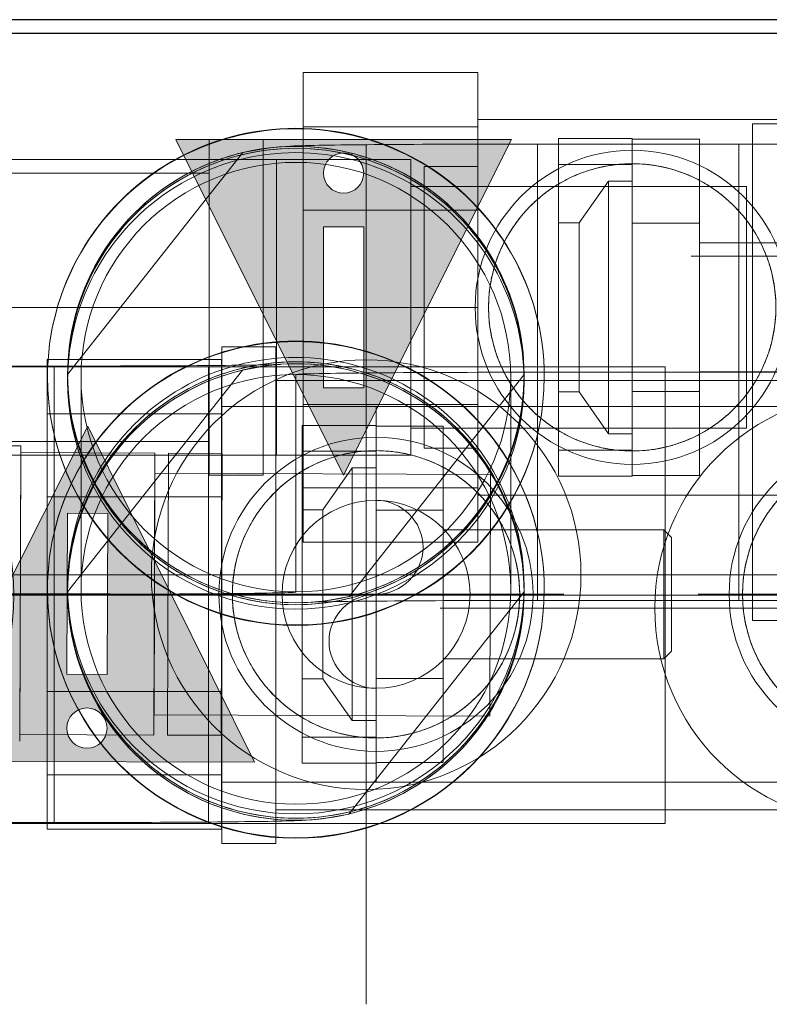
# Model space of a CAD drawing. Header units: millimetres. Extents: x -14995 to -11510, y 364 to 3070.
# Tile 22 of 29: x -13950 to -13894, y 2796 to 2870. Entities that reach past the tile are written whole.
import ezdxf

# ---------------------------------------------------------------- set-up
doc = ezdxf.new("R2010")
doc.units = ezdxf.units.MM
for name, color, linetype, lineweight in [('A-DETL-GENF', 92, 'Continuous', 18), ('A-WALL', 113, 'Continuous', 25), ('P-PIPE', 3, 'Continuous', 18), ('P-PIPE-CNTR', 3, 'Continuous', 18), ('P-SANR-FIXT', 6, 'Continuous', 18)]:
    doc.layers.add(name, color=color, linetype=linetype, lineweight=lineweight)

# ---------------------------------------------------------------- blocks, each defined once
blk = doc.blocks.new('HC_Manifold_MEPcontent_Valsir_Pexal BRASS_3 Way Cold Water_INT-EN - 1_2__ x 3_4__-1092819-Niveau 0')
at = {"layer": 'P-SANR-FIXT', "color": 5}
for p, q in [((-62.5, 7.249), (-62.5, 17.5)), ((-62.5, 17.5), (-49.5, 17.5)), ((-62.5, 17.5), (-62.5, 7.249)), ((-49.5, 17.5), (-62.5, 17.5)), ((-49.5, 17.5), (-49.5, 7.249)), ((-49.5, 7.249), (-49.5, 17.5)), ((50.5, 14), (-49.5, 14)), ((-49.5, -14), (-49.5, 14)), ((-49.5, -14), (-49.5, 14)), ((-49.5, 13.45), (-62.5, 13.45)), ((-62.5, -13.45), (-62.5, 13.45)), ((-62.5, -13.45), (-62.5, 13.45)), ((-49.5, 13.45), (-49.5, -13.45)), ((-49.5, 13.45), (-49.5, -13.45)), ((-62.5, -7.249), (-62.5, 7.249)), ((-62.5, 7.249), (-49.5, 7.249)), ((-62.5, 7.249), (-49.5, 7.249)), ((-62.5, 7.249), (-62.5, -7.249)), ((-49.5, 7.249), (-49.5, -7.249)), ((-49.5, -7.249), (-49.5, 7.249)), ((-62.5, -17.5), (-62.5, -7.249)), ((-62.5, -7.249), (-49.5, -7.249)), ((-62.5, -7.249), (-49.5, -7.249)), ((-62.5, -7.249), (-62.5, -17.5)), ((-49.5, -7.249), (-49.5, -17.5)), ((-49.5, -17.5), (-49.5, -7.249)), ((-62.5, -13.45), (-49.5, -13.45)), ((-49.5, -14), (50.5, -14)), ((-62.5, -17.5), (-49.5, -17.5)), ((-49.5, -17.5), (-62.5, -17.5))]:
    blk.add_line(p, q, dxfattribs=at)
for centre, radius, start, end in [((-38, 0), 11.7, 360, 180), ((-38, 0), 11.7, 360, 180), ((0, 0), 11.7, 360, 180), ((0, 0), 11.7, 360, 180), ((-38, 0), 10.7, 360, 180), ((-38, 0), 10.7, 360, 180), ((-38, 0), 10.7, 360, 180), ((0, 0), 10.7, 360, 180), ((0, 0), 10.7, 360, 180), ((0, 0), 10.7, 360, 180), ((-38, 0), 11.7, 180, 360), ((-38, 0), 11.7, 180, 360), ((-38, 0), 10.7, 180, 360), ((-38, 0), 10.7, 180, 360), ((-38, 0), 10.7, 180, 360), ((0, 0), 11.7, 180, 360), ((0, 0), 11.7, 180, 360), ((0, 0), 10.7, 180, 360), ((0, 0), 10.7, 180, 360), ((0, 0), 10.7, 180, 360)]:
    blk.add_arc(centre, radius, start, end, dxfattribs=at)
for points in [[(-48.7, 0), (-48.7, 0.663), (-48.607, 1.646), (-48.314, 2.9), (-48.015, 3.807), (-47.642, 4.67), (-47.202, 5.486), (-46.783, 6.125), (-46.463, 6.55), (-46.274, 6.786), (-46.128, 6.96), (-45.979, 7.131), (-45.777, 7.352), (-45.413, 7.726), (-44.868, 8.221), (-44.283, 8.67), (-43.85, 8.962), (-43.595, 9.121), (-43.401, 9.238), (-43.203, 9.351), (-42.936, 9.496), (-42.459, 9.735), (-41.751, 10.035), (-41.013, 10.275), (-40.405, 10.43), (-39.941, 10.526), (-39.467, 10.603), (-38.822, 10.677), (-37.998, 10.715), (-37.175, 10.677), (-36.529, 10.602), (-36.056, 10.525), (-35.592, 10.429), (-34.984, 10.275), (-34.247, 10.034), (-33.54, 9.735), (-33.063, 9.495), (-32.796, 9.35), (-32.598, 9.237), (-32.404, 9.121), (-32.149, 8.961), (-31.716, 8.67), (-31.131, 8.22), (-30.585, 7.724), (-30.222, 7.35), (-30.019, 7.129), (-29.87, 6.958), (-29.725, 6.784), (-29.535, 6.548), (-29.216, 6.123), (-28.797, 5.484), (-28.357, 4.669), (-27.985, 3.806), (-27.686, 2.9), (-27.393, 1.646), (-27.3, 0.663), (-27.3, 0)], [(-10.7, 0), (-10.7, 0.663), (-10.607, 1.646), (-10.314, 2.9), (-10.015, 3.807), (-9.642, 4.67), (-9.202, 5.486), (-8.783, 6.125), (-8.463, 6.55), (-8.274, 6.786), (-8.128, 6.96), (-7.979, 7.131), (-7.777, 7.352), (-7.413, 7.726), (-6.868, 8.221), (-6.283, 8.67), (-5.85, 8.962), (-5.595, 9.121), (-5.401, 9.238), (-5.203, 9.351), (-4.936, 9.496), (-4.459, 9.735), (-3.751, 10.035), (-3.013, 10.275), (-2.405, 10.43), (-1.941, 10.526), (-1.467, 10.603), (-0.822, 10.677), (0.002, 10.715), (0.825, 10.677), (1.471, 10.602), (1.944, 10.525), (2.408, 10.429), (3.016, 10.275), (3.753, 10.034), (4.46, 9.735), (4.937, 9.495), (5.204, 9.35), (5.402, 9.237), (5.596, 9.121), (5.851, 8.961), (6.284, 8.67), (6.869, 8.22), (7.415, 7.724), (7.778, 7.35), (7.981, 7.129), (8.13, 6.958), (8.275, 6.784), (8.465, 6.548), (8.784, 6.123), (9.203, 5.484), (9.643, 4.669), (10.015, 3.806), (10.314, 2.9), (10.607, 1.646), (10.7, 0.663), (10.7, 0)], [(-27.3, 0), (-27.3, -0.663), (-27.393, -1.646), (-27.686, -2.9), (-27.985, -3.806), (-28.357, -4.669), (-28.797, -5.484), (-29.216, -6.123), (-29.535, -6.548), (-29.725, -6.784), (-29.87, -6.958), (-30.019, -7.129), (-30.222, -7.35), (-30.585, -7.724), (-31.131, -8.22), (-31.716, -8.67), (-32.149, -8.961), (-32.404, -9.121), (-32.598, -9.237), (-32.796, -9.35), (-33.063, -9.495), (-33.54, -9.735), (-34.247, -10.034), (-34.984, -10.275), (-35.592, -10.429), (-36.056, -10.525), (-36.529, -10.602), (-37.175, -10.677), (-37.998, -10.715), (-38.822, -10.677), (-39.467, -10.603), (-39.941, -10.526), (-40.405, -10.43), (-41.013, -10.275), (-41.751, -10.035), (-42.459, -9.735), (-42.936, -9.496), (-43.203, -9.351), (-43.401, -9.238), (-43.595, -9.121), (-43.85, -8.962), (-44.283, -8.67), (-44.868, -8.221), (-45.413, -7.726), (-45.777, -7.352), (-45.979, -7.131), (-46.128, -6.96), (-46.274, -6.786), (-46.463, -6.55), (-46.783, -6.125), (-47.202, -5.486), (-47.642, -4.67), (-48.015, -3.807), (-48.314, -2.9), (-48.607, -1.646), (-48.7, -0.663), (-48.7, 0)], [(10.7, 0), (10.7, -0.663), (10.607, -1.646), (10.314, -2.9), (10.015, -3.806), (9.643, -4.669), (9.203, -5.484), (8.784, -6.123), (8.465, -6.548), (8.275, -6.784), (8.13, -6.958), (7.981, -7.129), (7.778, -7.35), (7.415, -7.724), (6.869, -8.22), (6.284, -8.67), (5.851, -8.961), (5.596, -9.121), (5.402, -9.237), (5.204, -9.35), (4.937, -9.495), (4.46, -9.735), (3.753, -10.034), (3.016, -10.275), (2.408, -10.429), (1.944, -10.525), (1.471, -10.602), (0.825, -10.677), (0.002, -10.715), (-0.822, -10.677), (-1.467, -10.603), (-1.941, -10.526), (-2.405, -10.43), (-3.013, -10.275), (-3.751, -10.035), (-4.459, -9.735), (-4.936, -9.496), (-5.203, -9.351), (-5.401, -9.238), (-5.595, -9.121), (-5.85, -8.962), (-6.283, -8.67), (-6.868, -8.221), (-7.413, -7.726), (-7.777, -7.352), (-7.979, -7.131), (-8.128, -6.96), (-8.274, -6.786), (-8.463, -6.55), (-8.783, -6.125), (-9.202, -5.486), (-9.642, -4.67), (-10.015, -3.807), (-10.314, -2.9), (-10.607, -1.646), (-10.7, -0.663), (-10.7, 0)]]:
    blk.add_open_spline(points, degree=3, knots=[0, 0, 0, 0, 0.055556, 0.083333, 0.111111, 0.138889, 0.166667, 0.194444, 0.208333, 0.215278, 0.222222, 0.229167, 0.236111, 0.25, 0.277778, 0.305556, 0.319444, 0.326389, 0.333333, 0.340278, 0.347222, 0.361111, 0.388889, 0.416667, 0.430556, 0.444444, 0.458333, 0.472222, 0.5, 0.527778, 0.541667, 0.555556, 0.569444, 0.583333, 0.611111, 0.638889, 0.652778, 0.659722, 0.666667, 0.673611, 0.680556, 0.694444, 0.722222, 0.75, 0.763889, 0.770833, 0.777778, 0.784722, 0.791667, 0.805556, 0.833333, 0.861111, 0.888889, 0.916667, 0.944444, 1, 1, 1, 1], dxfattribs=at)
blk = doc.blocks.new('SA_Connection Piece_MEPcontent_Valsir_Pexal BRASS_Kit with Nut_Shared - 14 mm x 2 mm-1_2__-1092681-Niveau 0')
at = {"layer": 'P-PIPE'}
for p, q in [((0, 12.573), (-5.5, 12.573)), ((-5.5, 12.573), (-5.5, -12.573)), ((-5.5, 12.573), (-5.5, -12.573)), ((0, 6.267), (0, 12.535)), ((0, 12.535), (5, 12.535)), ((0, 12.535), (0, 6.267)), ((5, 12.535), (5, 6.267)), ((5, 6.267), (5, 12.535)), ((0, 10.65), (-5.5, 10.65)), ((-5.5, -10.65), (-5.5, 10.65)), ((-5.5, -10.65), (-5.5, 10.65)), ((0, 10.65), (0, -10.65)), ((0, 10.65), (0, -10.65)), ((-1.773, 9.41), (-3.959, 6.3)), ((0, 9.41), (-1.773, 9.41)), ((-1.773, -9.41), (-1.773, 9.41)), ((-1.773, -9.41), (-1.773, 9.41)), ((0, -9.41), (0, 9.41)), ((0, -9.41), (0, 9.41)), ((-3.959, 6.3), (-5.5, 6.3)), ((-5.5, 6.3), (-5.5, -6.3)), ((-5.5, 6.3), (-5.5, -6.3)), ((-3.959, -6.3), (-3.959, 6.3)), ((-3.959, -6.3), (-3.959, 6.3)), ((0, 6.267), (5, 6.267)), ((0, 6.267), (0, -6.267)), ((5, 6.267), (0, 6.267)), ((0, -6.267), (0, 6.267)), ((5, -6.267), (5, 6.267)), ((5, 6.267), (5, -6.267)), ((21.425, 4.8), (5, 4.8)), ((5, 4.8), (5, -4.8)), ((5, 4.8), (5, -4.8)), ((22, 4.225), (21.425, 4.8)), ((21.425, 4.8), (21.425, -4.8)), ((21.425, 4.8), (21.425, -4.8)), ((22, -4.225), (22, 4.225)), ((22, -4.225), (22, 4.225)), ((21.425, -4.8), (22, -4.225)), ((5, -4.8), (21.425, -4.8)), ((-5.5, -6.3), (-3.959, -6.3)), ((-3.959, -6.3), (-1.773, -9.41)), ((0, -6.267), (5, -6.267)), ((0, -6.267), (0, -12.535)), ((0, -12.535), (0, -6.267)), ((0, -6.267), (5, -6.267)), ((5, -12.535), (5, -6.267)), ((5, -6.267), (5, -12.535)), ((-1.773, -9.41), (0, -9.41)), ((-5.5, -10.65), (0, -10.65)), ((-5.5, -12.573), (0, -12.573)), ((0, -12.535), (5, -12.535))]:
    blk.add_line(p, q, dxfattribs=at)
at = {"layer": 'P-PIPE', "flags": 128}
for points in [[(0, 6.267), (0, 8.89), (0, 10.889), (0, 12.145), (0, 12.573)], [(0, 12.573), (0, 12.145), (0, 10.889), (0, 8.89), (0, 6.267)], [(0, 6.267), (0, 3.883), (0, 1.311), (0, -1.317), (0, -3.887), (0, -6.267)], [(0, -6.267), (0, -3.887), (0, -1.317), (0, 1.311), (0, 3.883), (0, 6.267)], [(0, -6.267), (0, -8.412), (0, -10.17), (0, -11.485), (0, -12.298), (0, -12.573)], [(0, -12.573), (0, -12.298), (0, -11.485), (0, -10.17), (0, -8.412), (0, -6.267)]]:
    blk.add_lwpolyline(points, dxfattribs=at)
blk = doc.blocks.new('HC_Manifold_MEPcontent_Valsir_Pexal BRASS_3 Way Hot Water_INT-EN - 1_2__ x 3_4__-1095158-Niveau 0')
at = {"layer": 'P-SANR-FIXT', "color": 1}
for p, q in [((-62.5, 7.249), (-62.5, 17.5)), ((-62.5, 17.5), (-49.5, 17.5)), ((-62.5, 17.5), (-62.5, 7.249)), ((-49.5, 17.5), (-62.5, 17.5)), ((-49.5, 17.5), (-49.5, 7.249)), ((-49.5, 7.249), (-49.5, 17.5)), ((50.5, 14), (-49.5, 14)), ((-49.5, -14), (-49.5, 14)), ((-49.5, -14), (-49.5, 14)), ((-49.5, 13.45), (-62.5, 13.45)), ((-62.5, -13.45), (-62.5, 13.45)), ((-62.5, -13.45), (-62.5, 13.45)), ((-49.5, 13.45), (-49.5, -13.45)), ((-49.5, 13.45), (-49.5, -13.45)), ((-62.5, -7.249), (-62.5, 7.249)), ((-62.5, 7.249), (-49.5, 7.249)), ((-62.5, 7.249), (-49.5, 7.249)), ((-62.5, 7.249), (-62.5, -7.249)), ((-49.5, 7.249), (-49.5, -7.249)), ((-49.5, -7.249), (-49.5, 7.249)), ((-62.5, -17.5), (-62.5, -7.249)), ((-62.5, -7.249), (-49.5, -7.249)), ((-62.5, -7.249), (-49.5, -7.249)), ((-62.5, -7.249), (-62.5, -17.5)), ((-49.5, -7.249), (-49.5, -17.5)), ((-49.5, -17.5), (-49.5, -7.249)), ((-62.5, -13.45), (-49.5, -13.45)), ((-49.5, -14), (50.5, -14)), ((-62.5, -17.5), (-49.5, -17.5)), ((-49.5, -17.5), (-62.5, -17.5))]:
    blk.add_line(p, q, dxfattribs=at)
for radius, start, end in [(11.7, 360, 180), (11.7, 360, 180), (10.7, 360, 180), (10.7, 360, 180), (10.7, 360, 180), (11.7, 180, 360), (11.7, 180, 360), (10.7, 180, 360), (10.7, 180, 360), (10.7, 180, 360)]:
    blk.add_arc((-38, 0), radius, start, end, dxfattribs=at)
for points in [[(-48.7, 0), (-48.7, 0.663), (-48.607, 1.646), (-48.314, 2.9), (-48.015, 3.807), (-47.642, 4.67), (-47.202, 5.486), (-46.783, 6.125), (-46.463, 6.55), (-46.274, 6.786), (-46.128, 6.96), (-45.979, 7.131), (-45.777, 7.352), (-45.413, 7.726), (-44.868, 8.221), (-44.283, 8.67), (-43.85, 8.962), (-43.595, 9.121), (-43.401, 9.238), (-43.203, 9.351), (-42.936, 9.496), (-42.459, 9.735), (-41.751, 10.035), (-41.013, 10.275), (-40.405, 10.43), (-39.941, 10.526), (-39.467, 10.603), (-38.822, 10.677), (-37.998, 10.715), (-37.175, 10.677), (-36.529, 10.602), (-36.056, 10.525), (-35.592, 10.429), (-34.984, 10.275), (-34.247, 10.034), (-33.54, 9.735), (-33.063, 9.495), (-32.796, 9.35), (-32.598, 9.237), (-32.404, 9.121), (-32.149, 8.961), (-31.716, 8.67), (-31.131, 8.22), (-30.585, 7.724), (-30.222, 7.35), (-30.019, 7.129), (-29.87, 6.958), (-29.725, 6.784), (-29.535, 6.548), (-29.216, 6.123), (-28.797, 5.484), (-28.357, 4.669), (-27.985, 3.806), (-27.686, 2.9), (-27.393, 1.646), (-27.3, 0.663), (-27.3, 0)], [(-27.3, 0), (-27.3, -0.663), (-27.393, -1.646), (-27.686, -2.9), (-27.985, -3.806), (-28.357, -4.669), (-28.797, -5.484), (-29.216, -6.123), (-29.535, -6.548), (-29.725, -6.784), (-29.87, -6.958), (-30.019, -7.129), (-30.222, -7.35), (-30.585, -7.724), (-31.131, -8.22), (-31.716, -8.67), (-32.149, -8.961), (-32.404, -9.121), (-32.598, -9.237), (-32.796, -9.35), (-33.063, -9.495), (-33.54, -9.735), (-34.247, -10.034), (-34.984, -10.275), (-35.592, -10.429), (-36.056, -10.525), (-36.529, -10.602), (-37.175, -10.677), (-37.998, -10.715), (-38.822, -10.677), (-39.467, -10.603), (-39.941, -10.526), (-40.405, -10.43), (-41.013, -10.275), (-41.751, -10.035), (-42.459, -9.735), (-42.936, -9.496), (-43.203, -9.351), (-43.401, -9.238), (-43.595, -9.121), (-43.85, -8.962), (-44.283, -8.67), (-44.868, -8.221), (-45.413, -7.726), (-45.777, -7.352), (-45.979, -7.131), (-46.128, -6.96), (-46.274, -6.786), (-46.463, -6.55), (-46.783, -6.125), (-47.202, -5.486), (-47.642, -4.67), (-48.015, -3.807), (-48.314, -2.9), (-48.607, -1.646), (-48.7, -0.663), (-48.7, 0)]]:
    blk.add_open_spline(points, degree=3, knots=[0, 0, 0, 0, 0.055556, 0.083333, 0.111111, 0.138889, 0.166667, 0.194444, 0.208333, 0.215278, 0.222222, 0.229167, 0.236111, 0.25, 0.277778, 0.305556, 0.319444, 0.326389, 0.333333, 0.340278, 0.347222, 0.361111, 0.388889, 0.416667, 0.430556, 0.444444, 0.458333, 0.472222, 0.5, 0.527778, 0.541667, 0.555556, 0.569444, 0.583333, 0.611111, 0.638889, 0.652778, 0.659722, 0.666667, 0.673611, 0.680556, 0.694444, 0.722222, 0.75, 0.763889, 0.770833, 0.777778, 0.784722, 0.791667, 0.805556, 0.833333, 0.861111, 0.888889, 0.916667, 0.944444, 1, 1, 1, 1], dxfattribs=at)
blk = doc.blocks.new('COMAP - SKINPRESS ppsu - Coude_45_90_9041W_9090W - Coude_45_90_9041W_9090W-V6-Niveau 0')
at = {"layer": 'P-PIPE'}
for p, q in [((-13930.761, 2845.162), (-13934.761, 2845.162)), ((-13934.761, 2845.162), (-13934.761, 2826.663)), ((-13934.761, 2845.162), (-13934.761, 2826.661)), ((-13930.761, 2826.661), (-13930.761, 2845.162)), ((-13930.761, 2826.663), (-13930.761, 2845.162)), ((-13935.761, 2843.662), (-13950.761, 2843.662)), ((-13950.761, 2843.662), (-13950.761, 2826.663)), ((-13950.761, 2843.662), (-13950.761, 2826.661)), ((-13950.761, 2826.661), (-13950.761, 2843.662)), ((-13901.761, 2843.662), (-13935.761, 2843.662)), ((-13935.761, 2843.662), (-13935.761, 2826.663)), ((-13935.761, 2843.662), (-13935.761, 2826.661)), ((-13935.761, 2826.661), (-13935.761, 2843.662)), ((-13935.761, 2826.663), (-13935.761, 2843.662)), ((-13901.761, 2826.661), (-13901.761, 2843.662)), ((-13901.761, 2826.663), (-13901.761, 2843.662)), ((-13985.761, 2826.664), (-13985.761, 2826.663)), ((-13951.761, 2826.663), (-13951.761, 2826.664)), ((-13950.761, 2826.663), (-13950.761, 2809.662)), ((-13950.761, 2809.662), (-13950.761, 2826.663)), ((-13950.761, 2826.661), (-13950.761, 2809.662)), ((-13935.761, 2826.663), (-13935.761, 2809.662)), ((-13935.761, 2809.662), (-13935.761, 2826.663)), ((-13935.761, 2826.661), (-13935.761, 2809.662)), ((-13935.761, 2809.662), (-13935.761, 2826.661)), ((-13934.761, 2826.663), (-13934.761, 2808.162)), ((-13934.761, 2826.661), (-13934.761, 2808.162)), ((-13930.761, 2808.162), (-13930.761, 2826.663)), ((-13930.761, 2808.162), (-13930.761, 2826.661)), ((-13901.761, 2809.662), (-13901.761, 2826.663)), ((-13901.761, 2809.662), (-13901.761, 2826.661)), ((-13950.761, 2809.662), (-13935.761, 2809.662)), ((-13935.761, 2809.662), (-13901.761, 2809.662)), ((-13934.761, 2808.162), (-13930.761, 2808.162))]:
    blk.add_line(p, q, dxfattribs=at)
at = {"layer": 'P-PIPE', "flags": 128}
for points in [[(-13985.761, 2826.663), (-13985.747, 2827.342), (-13985.706, 2828.021), (-13985.638, 2828.698), (-13985.543, 2829.371), (-13985.422, 2830.04), (-13985.273, 2830.704), (-13985.099, 2831.361), (-13984.898, 2832.01), (-13984.671, 2832.651), (-13984.419, 2833.283), (-13984.141, 2833.904), (-13983.84, 2834.513), (-13983.514, 2835.11), (-13983.164, 2835.693), (-13982.791, 2836.262), (-13982.396, 2836.815), (-13981.979, 2837.352), (-13981.541, 2837.872), (-13981.083, 2838.374), (-13980.605, 2838.858), (-13980.107, 2839.322), (-13979.592, 2839.765), (-13979.06, 2840.188), (-13978.51, 2840.589), (-13977.946, 2840.968), (-13977.366, 2841.323), (-13976.773, 2841.656), (-13976.167, 2841.964), (-13975.549, 2842.248), (-13974.921, 2842.507), (-13974.282, 2842.741), (-13973.635, 2842.949), (-13972.98, 2843.131), (-13972.318, 2843.286), (-13971.65, 2843.415), (-13970.978, 2843.517), (-13970.302, 2843.593), (-13969.624, 2843.641), (-13968.944, 2843.662), (-13968.761, 2843.663)], [(-13968.761, 2843.663), (-13968.081, 2843.649), (-13967.402, 2843.608), (-13966.726, 2843.54), (-13966.052, 2843.445), (-13965.383, 2843.324), (-13964.72, 2843.175), (-13964.063, 2843.001), (-13963.413, 2842.8), (-13962.772, 2842.573), (-13962.141, 2842.321), (-13961.52, 2842.043), (-13960.91, 2841.742), (-13960.314, 2841.416), (-13959.73, 2841.066), (-13959.162, 2840.693), (-13958.608, 2840.298), (-13958.071, 2839.881), (-13957.551, 2839.443), (-13957.049, 2838.985), (-13956.566, 2838.507), (-13956.102, 2838.009), (-13955.658, 2837.494), (-13955.235, 2836.962), (-13954.834, 2836.412), (-13954.456, 2835.848), (-13954.1, 2835.268), (-13953.767, 2834.675), (-13953.459, 2834.069), (-13953.175, 2833.451), (-13952.916, 2832.823), (-13952.682, 2832.184), (-13952.474, 2831.537), (-13952.292, 2830.882), (-13952.137, 2830.22), (-13952.008, 2829.552), (-13951.906, 2828.88), (-13951.831, 2828.204), (-13951.783, 2827.526), (-13951.762, 2826.846), (-13951.761, 2826.663)], [(-13968.761, 2843.663), (-13968.746, 2843.663), (-13968.703, 2843.663), (-13968.631, 2843.663), (-13968.531, 2843.663), (-13968.402, 2843.662), (-13968.245, 2843.662), (-13968.06, 2843.662), (-13967.847, 2843.662), (-13967.607, 2843.662), (-13967.34, 2843.662), (-13967.046, 2843.662), (-13966.727, 2843.662), (-13966.381, 2843.662), (-13966.011, 2843.662), (-13965.617, 2843.662), (-13965.198, 2843.662), (-13964.757, 2843.662), (-13964.293, 2843.662), (-13963.808, 2843.662), (-13963.301, 2843.662), (-13962.775, 2843.662), (-13962.229, 2843.662), (-13961.665, 2843.662), (-13961.084, 2843.662), (-13960.486, 2843.662), (-13959.873, 2843.662), (-13959.245, 2843.662), (-13958.603, 2843.662), (-13957.949, 2843.662), (-13957.283, 2843.662), (-13956.607, 2843.662), (-13955.921, 2843.662), (-13955.228, 2843.662), (-13954.527, 2843.662), (-13953.82, 2843.662), (-13953.108, 2843.662), (-13952.393, 2843.662), (-13951.675, 2843.662), (-13950.955, 2843.662), (-13950.761, 2843.662)], [(-13968.761, 2809.663), (-13969.44, 2809.676), (-13970.119, 2809.717), (-13970.796, 2809.785), (-13971.469, 2809.88), (-13972.138, 2810.001), (-13972.802, 2810.15), (-13973.459, 2810.325), (-13974.108, 2810.526), (-13974.749, 2810.752), (-13975.381, 2811.005), (-13976.002, 2811.282), (-13976.611, 2811.584), (-13977.208, 2811.91), (-13977.791, 2812.259), (-13978.36, 2812.632), (-13978.913, 2813.027), (-13979.45, 2813.444), (-13979.97, 2813.882), (-13980.472, 2814.34), (-13980.956, 2814.819), (-13981.42, 2815.316), (-13981.863, 2815.831), (-13982.286, 2816.364), (-13982.687, 2816.913), (-13983.066, 2817.477), (-13983.421, 2818.057), (-13983.754, 2818.65), (-13984.062, 2819.256), (-13984.346, 2819.874), (-13984.605, 2820.503), (-13984.839, 2821.141), (-13985.047, 2821.788), (-13985.229, 2822.444), (-13985.384, 2823.106), (-13985.513, 2823.773), (-13985.615, 2824.445), (-13985.691, 2825.121), (-13985.739, 2825.799), (-13985.76, 2826.479), (-13985.761, 2826.663)], [(-13951.761, 2826.663), (-13951.774, 2825.983), (-13951.815, 2825.304), (-13951.883, 2824.628), (-13951.978, 2823.954), (-13952.099, 2823.285), (-13952.248, 2822.622), (-13952.423, 2821.965), (-13952.624, 2821.315), (-13952.85, 2820.674), (-13953.103, 2820.043), (-13953.38, 2819.422), (-13953.682, 2818.812), (-13954.008, 2818.216), (-13954.357, 2817.632), (-13954.73, 2817.064), (-13955.125, 2816.51), (-13955.542, 2815.973), (-13955.98, 2815.453), (-13956.438, 2814.951), (-13956.917, 2814.468), (-13957.414, 2814.004), (-13957.929, 2813.56), (-13958.462, 2813.137), (-13959.011, 2812.736), (-13959.575, 2812.358), (-13960.155, 2812.002), (-13960.748, 2811.669), (-13961.354, 2811.361), (-13961.972, 2811.077), (-13962.601, 2810.818), (-13963.239, 2810.584), (-13963.886, 2810.376), (-13964.542, 2810.194), (-13965.204, 2810.039), (-13965.871, 2809.91), (-13966.543, 2809.808), (-13967.219, 2809.733), (-13967.897, 2809.685), (-13968.577, 2809.664), (-13968.761, 2809.663)], [(-13950.761, 2809.662), (-13951.48, 2809.662), (-13952.199, 2809.662), (-13952.915, 2809.662), (-13953.628, 2809.662), (-13954.337, 2809.662), (-13955.039, 2809.662), (-13955.735, 2809.662), (-13956.423, 2809.662), (-13957.102, 2809.662), (-13957.77, 2809.662), (-13958.428, 2809.662), (-13959.073, 2809.662), (-13959.704, 2809.662), (-13960.322, 2809.662), (-13960.924, 2809.662), (-13961.51, 2809.662), (-13962.079, 2809.662), (-13962.63, 2809.662), (-13963.161, 2809.662), (-13963.673, 2809.662), (-13964.164, 2809.662), (-13964.634, 2809.662), (-13965.081, 2809.662), (-13965.506, 2809.662), (-13965.907, 2809.662), (-13966.284, 2809.662), (-13966.636, 2809.662), (-13966.962, 2809.662), (-13967.263, 2809.662), (-13967.537, 2809.662), (-13967.785, 2809.662), (-13968.005, 2809.662), (-13968.197, 2809.662), (-13968.362, 2809.662), (-13968.499, 2809.662), (-13968.607, 2809.663), (-13968.686, 2809.663), (-13968.737, 2809.663), (-13968.76, 2809.663), (-13968.761, 2809.663)]]:
    blk.add_lwpolyline(points, dxfattribs=at)
at = {"layer": 'P-PIPE'}
for centre, radius, start, end in [((-13968.761, 2826.663), 18.5, 0, 180), ((-13968.761, 2826.663), 18.5, 0, 180), ((-13968.761, 2826.664), 17, 0, 180), ((-13968.761, 2826.663), 17, 0, 180), ((-13968.761, 2826.663), 17, 90, 270), ((-13968.761, 2826.663), 17, 90, 270), ((-13968.761, 2826.663), 17, 0, 180), ((-13968.761, 2826.663), 17, 270, 90), ((-13968.761, 2826.663), 17, 270, 90), ((-13968.761, 2826.663), 18.5, 180, 0), ((-13968.761, 2826.663), 18.5, 180, 0), ((-13968.761, 2826.664), 17, 180, 0), ((-13968.761, 2826.663), 17, 180, 0), ((-13968.761, 2826.663), 17, 180, 360)]:
    blk.add_arc(centre, radius, start, end, dxfattribs=at)
blk = doc.blocks.new('COMAP - SKINPRESS ppsu - Coude_45_90_9041W_9090W - Coude_45_90_9041W_9090W-V7-Niveau 0')
at = {"layer": 'P-PIPE'}
for p, q in [((-13963.261, 2845.226), (-13967.261, 2845.226)), ((-13967.261, 2845.226), (-13967.261, 2826.549)), ((-13963.261, 2826.549), (-13963.261, 2845.226)), ((-13962.261, 2843.726), (-13996.261, 2843.726)), ((-13996.261, 2843.726), (-13996.261, 2826.563)), ((-13962.261, 2826.563), (-13962.261, 2843.726)), ((-13947.261, 2843.726), (-13962.261, 2843.726)), ((-13962.261, 2843.726), (-13962.261, 2826.563)), ((-13947.261, 2826.563), (-13947.261, 2843.726)), ((-13947.261, 2843.726), (-13947.261, 2826.563)), ((-13946.261, 2827.369), (-13946.261, 2827.043)), ((-13912.261, 2827.043), (-13912.261, 2827.369)), ((-13996.261, 2826.89), (-13996.261, 2809.726)), ((-13967.261, 2826.904), (-13967.261, 2808.226)), ((-13963.261, 2808.226), (-13963.261, 2826.904)), ((-13962.261, 2809.726), (-13962.261, 2826.89)), ((-13962.261, 2826.89), (-13962.261, 2809.726)), ((-13947.761, 2827.091), (-13947.761, 2827.053)), ((-13947.261, 2809.726), (-13947.261, 2826.89)), ((-13947.261, 2826.89), (-13947.261, 2809.726)), ((-13946.261, 2827.043), (-13946.261, 2826.899)), ((-13912.261, 2826.899), (-13912.261, 2827.043)), ((-13910.761, 2827.053), (-13910.761, 2827.091)), ((-13996.261, 2809.726), (-13962.261, 2809.726)), ((-13962.261, 2809.726), (-13947.261, 2809.726)), ((-13967.261, 2808.226), (-13963.261, 2808.226))]:
    blk.add_line(p, q, dxfattribs=at)
at = {"layer": 'P-PIPE', "flags": 128}
for points in [[(-13930.42, 2843.846), (-13930.458, 2843.844), (-13930.558, 2843.841), (-13930.707, 2843.837), (-13930.898, 2843.832), (-13931.126, 2843.826), (-13931.388, 2843.821), (-13931.682, 2843.815), (-13932.006, 2843.81), (-13932.359, 2843.804), (-13932.738, 2843.799), (-13933.143, 2843.793), (-13933.573, 2843.788), (-13934.027, 2843.783), (-13934.504, 2843.778), (-13935.002, 2843.773), (-13935.521, 2843.769), (-13936.06, 2843.764), (-13936.618, 2843.76), (-13937.194, 2843.756), (-13937.786, 2843.753), (-13938.394, 2843.749), (-13939.017, 2843.746), (-13939.654, 2843.743), (-13940.303, 2843.74), (-13940.964, 2843.737), (-13941.635, 2843.735), (-13942.316, 2843.733), (-13943.004, 2843.731), (-13943.7, 2843.73), (-13944.401, 2843.729), (-13945.107, 2843.728), (-13945.817, 2843.727), (-13946.529, 2843.727), (-13947.242, 2843.726), (-13947.261, 2843.726)], [(-13946.261, 2826.899), (-13933.236, 2843.424), (-13931.337, 2843.765), (-13930.738, 2843.825), (-13930.499, 2843.842), (-13930.423, 2843.846), (-13930.42, 2843.846)], [(-13912.261, 2826.899), (-13925.314, 2810.36), (-13927.299, 2810.006), (-13928.042, 2809.932), (-13928.482, 2809.902), (-13928.816, 2809.884), (-13929.111, 2809.871), (-13929.395, 2809.861), (-13929.683, 2809.852), (-13929.981, 2809.844), (-13930.296, 2809.836), (-13930.629, 2809.829), (-13930.982, 2809.822), (-13931.355, 2809.816), (-13931.75, 2809.809), (-13932.166, 2809.803), (-13932.604, 2809.797), (-13933.063, 2809.792), (-13933.542, 2809.786), (-13934.042, 2809.781), (-13934.562, 2809.776), (-13935.1, 2809.771), (-13935.657, 2809.767), (-13936.232, 2809.762), (-13936.823, 2809.758), (-13937.43, 2809.754), (-13938.053, 2809.75), (-13938.69, 2809.747), (-13939.339, 2809.744), (-13940.001, 2809.741), (-13940.675, 2809.738), (-13941.358, 2809.736), (-13942.051, 2809.734), (-13942.752, 2809.732), (-13943.459, 2809.73), (-13944.173, 2809.729), (-13944.892, 2809.728), (-13945.614, 2809.727), (-13946.338, 2809.727), (-13947.065, 2809.726), (-13947.261, 2809.726)]]:
    blk.add_lwpolyline(points, dxfattribs=at)
at = {"layer": 'P-PIPE'}
for centre, major_axis, start_param, end_param in [((-13929.261, 2827.091), (18.5, 0), 0, 3.141593), ((-13929.261, 2827.053), (18.5, 0), 0, 3.141593), ((-13929.261, 2827.369), (17, 0), 0, 3.141593), ((-13929.261, 2827.043), (17, 0), 0, 3.141593), ((-13929.261, 2827.043), (17, 0), 1.570796, 4.712389), ((-13929.261, 2826.899), (17, 0), 1.570796, 4.712389), ((-13929.261, 2826.899), (17, 0), 0, 3.141593), ((-13929.261, 2827.043), (17, 0), 4.712389, 7.853982), ((-13929.261, 2826.899), (17, 0), 4.712389, 7.853982), ((-13929.261, 2827.369), (17, 0), 3.141593, 6.283185), ((-13929.261, 2827.091), (18.5, 0), 3.141593, 6.283185), ((-13929.261, 2827.053), (18.5, 0), 3.141593, 6.283185), ((-13929.261, 2827.043), (17, 0), 3.141593, 6.283185), ((-13929.261, 2826.899), (-17, 0), 0, 3.141593)]:
    blk.add_ellipse(centre, major_axis=major_axis, ratio=0.999954, start_param=start_param, end_param=end_param, dxfattribs=at)
blk = doc.blocks.new('COMAP - SKINPRESS ppsu - Coude_45_90_9041W_9090W - Coude_45_90_9041W_9090W-V8-Niveau 0')
at = {"layer": 'P-PIPE'}
for p, q in [((-13891.261, 2861.766), (-13895.261, 2861.766)), ((-13895.261, 2861.766), (-13895.261, 2843.089)), ((-13891.261, 2843.089), (-13891.261, 2861.766)), ((-13896.261, 2860.266), (-13911.261, 2860.266)), ((-13911.261, 2860.266), (-13911.261, 2843.103)), ((-13911.261, 2843.103), (-13911.261, 2860.266)), ((-13862.261, 2860.266), (-13896.261, 2860.266)), ((-13896.261, 2860.266), (-13896.261, 2843.103)), ((-13896.261, 2843.103), (-13896.261, 2860.266)), ((-13862.261, 2843.103), (-13862.261, 2860.266)), ((-13911.261, 2843.429), (-13911.261, 2826.266)), ((-13911.261, 2826.266), (-13911.261, 2843.429)), ((-13896.261, 2843.429), (-13896.261, 2826.266)), ((-13896.261, 2826.266), (-13896.261, 2843.429)), ((-13895.261, 2843.444), (-13895.261, 2824.766)), ((-13891.261, 2824.766), (-13891.261, 2843.444)), ((-13862.261, 2826.266), (-13862.261, 2843.429)), ((-13947.761, 2842.94), (-13947.761, 2842.902)), ((-13946.261, 2843.094), (-13946.261, 2842.95)), ((-13946.261, 2842.95), (-13946.261, 2842.624)), ((-13912.261, 2842.95), (-13912.261, 2843.094)), ((-13912.261, 2842.624), (-13912.261, 2842.95)), ((-13910.761, 2842.902), (-13910.761, 2842.94)), ((-13911.261, 2826.266), (-13896.261, 2826.266)), ((-13896.261, 2826.266), (-13862.261, 2826.266)), ((-13895.261, 2824.766), (-13891.261, 2824.766))]:
    blk.add_line(p, q, dxfattribs=at)
at = {"layer": 'P-PIPE', "flags": 128}
for points in [[(-13946.261, 2843.094), (-13933.208, 2859.633), (-13931.222, 2859.987), (-13930.479, 2860.061), (-13930.039, 2860.091), (-13929.705, 2860.109), (-13929.41, 2860.122), (-13929.126, 2860.132), (-13928.839, 2860.141), (-13928.54, 2860.149), (-13928.225, 2860.156), (-13927.892, 2860.164), (-13927.54, 2860.17), (-13927.166, 2860.177), (-13926.771, 2860.183), (-13926.355, 2860.189), (-13925.917, 2860.195), (-13925.459, 2860.201), (-13924.979, 2860.206), (-13924.479, 2860.212), (-13923.96, 2860.217), (-13923.421, 2860.222), (-13922.864, 2860.226), (-13922.29, 2860.23), (-13921.698, 2860.235), (-13921.091, 2860.239), (-13920.468, 2860.242), (-13919.832, 2860.246), (-13919.182, 2860.249), (-13918.52, 2860.252), (-13917.846, 2860.254), (-13917.163, 2860.257), (-13916.47, 2860.259), (-13915.77, 2860.261), (-13915.062, 2860.262), (-13914.348, 2860.264), (-13913.63, 2860.265), (-13912.908, 2860.266), (-13912.183, 2860.266), (-13911.457, 2860.266), (-13911.261, 2860.266)], [(-13912.261, 2843.094), (-13925.285, 2826.569), (-13927.184, 2826.228), (-13927.783, 2826.168), (-13928.022, 2826.151), (-13928.098, 2826.147), (-13928.101, 2826.147)], [(-13928.101, 2826.147), (-13928.063, 2826.148), (-13927.964, 2826.152), (-13927.815, 2826.156), (-13927.624, 2826.161), (-13927.395, 2826.167), (-13927.133, 2826.172), (-13926.839, 2826.178), (-13926.515, 2826.183), (-13926.163, 2826.189), (-13925.783, 2826.194), (-13925.378, 2826.199), (-13924.948, 2826.205), (-13924.494, 2826.21), (-13924.018, 2826.215), (-13923.519, 2826.219), (-13923, 2826.224), (-13922.461, 2826.228), (-13921.903, 2826.232), (-13921.328, 2826.236), (-13920.735, 2826.24), (-13920.127, 2826.244), (-13919.504, 2826.247), (-13918.867, 2826.25), (-13918.218, 2826.253), (-13917.557, 2826.255), (-13916.886, 2826.257), (-13916.206, 2826.26), (-13915.517, 2826.261), (-13914.822, 2826.263), (-13914.12, 2826.264), (-13913.414, 2826.265), (-13912.704, 2826.266), (-13911.992, 2826.266), (-13911.279, 2826.266), (-13911.261, 2826.266)]]:
    blk.add_lwpolyline(points, dxfattribs=at)
at = {"layer": 'P-PIPE'}
for centre, major_axis, start_param, end_param in [((-13929.261, 2842.94), (18.5, 0), 0, 3.141593), ((-13929.261, 2842.902), (18.5, 0), 0, 3.141593), ((-13929.261, 2843.094), (17, 0), 1.570796, 4.712389), ((-13929.261, 2843.094), (17, 0), 0, 3.141593), ((-13929.261, 2842.95), (17, 0), 0, 3.141593), ((-13929.261, 2842.95), (17, 0), 1.570796, 4.712389), ((-13929.261, 2842.624), (17, 0), 0, 3.141593), ((-13929.261, 2843.094), (17, 0), 4.712389, 7.853982), ((-13929.261, 2842.95), (17, 0), 4.712389, 7.853982), ((-13929.261, 2842.94), (18.5, 0), 3.141593, 6.283185), ((-13929.261, 2842.902), (18.5, 0), 3.141593, 6.283185), ((-13929.261, 2843.094), (17, 0), 3.141593, 6.283185), ((-13929.261, 2842.95), (17, 0), 3.141593, 6.283185), ((-13929.261, 2842.624), (17, 0), 3.141593, 6.283185)]:
    blk.add_ellipse(centre, major_axis=major_axis, ratio=0.999954, start_param=start_param, end_param=end_param, dxfattribs=at)

msp = doc.modelspace()

# ---------------------------------------------------------------- hatches: boundary and pattern name
at = {"layer": 'P-PIPE'}
h = msp.add_hatch(color=1, dxfattribs=at)
h.paths.add_polyline_path([(-13925.706, 2835.601), (-13913.206, 2860.601), (-13938.206, 2860.601)])
h.paths.add_polyline_path([(-13927.206, 2842.101), (-13927.206, 2854.101), (-13924.206, 2854.101), (-13924.206, 2842.101)])
h.paths.add_polyline_path([(-13925.706, 2856.601), (-13926.456, 2856.802), (-13927.005, 2857.351), (-13927.206, 2858.101), (-13927.005, 2858.851), (-13926.456, 2859.4), (-13925.706, 2859.601), (-13924.956, 2859.4), (-13924.407, 2858.851), (-13924.206, 2858.101), (-13924.407, 2857.351), (-13924.956, 2856.802), (-13925.318, 2856.652)])
h = msp.add_hatch(color=5, dxfattribs=at)
h.paths.add_polyline_path([(-13932.334, 2814.218), (-13944.747, 2839.261), (-13957.334, 2814.305)])
h.paths.add_polyline_path([(-13944.83, 2815.261), (-13945.58, 2815.465), (-13946.127, 2816.016), (-13946.325, 2816.767), (-13946.121, 2817.516), (-13945.571, 2818.063), (-13944.82, 2818.261), (-13944.071, 2818.058), (-13943.523, 2817.507), (-13943.325, 2816.756), (-13943.529, 2816.007), (-13944.08, 2815.46), (-13944.442, 2815.311)])
h.paths.add_polyline_path([(-13943.311, 2820.756), (-13946.311, 2820.767), (-13946.269, 2832.767), (-13943.269, 2832.756)])

# ---------------------------------------------------------------- linework, layer by layer
at = {"layer": 'A-DETL-GENF', "color": 1}
for p, q in [((-13913.206, 2860.601), (-13938.206, 2860.601)), ((-13938.206, 2860.601), (-13925.706, 2835.601)), ((-13925.706, 2835.601), (-13913.206, 2860.601)), ((-13927.206, 2854.101), (-13924.206, 2854.101)), ((-13927.206, 2842.101), (-13927.206, 2854.101)), ((-13924.206, 2854.101), (-13924.206, 2842.101)), ((-13924.206, 2842.101), (-13927.206, 2842.101))]:
    msp.add_line(p, q, dxfattribs=at)
at = {"layer": 'A-DETL-GENF', "color": 5}
for p, q in [((-13944.747, 2839.261), (-13957.334, 2814.305)), ((-13932.334, 2814.218), (-13944.747, 2839.261)), ((-13946.311, 2820.767), (-13946.269, 2832.767)), ((-13946.269, 2832.767), (-13943.269, 2832.756)), ((-13943.269, 2832.756), (-13943.311, 2820.756)), ((-13943.311, 2820.756), (-13946.311, 2820.767)), ((-13957.334, 2814.305), (-13932.334, 2814.218))]:
    msp.add_line(p, q, dxfattribs=at)
at = {"layer": 'A-DETL-GENF', "color": 1}
for start, end in [(0, 180), (180, 0)]:
    msp.add_arc((-13925.706, 2858.101), 1.5, start, end, dxfattribs=at)
at = {"layer": 'A-DETL-GENF', "color": 5}
for start, end in [(359.80041, 179.80041), (179.80041, 359.80041)]:
    msp.add_arc((-13944.825, 2816.761), 1.5, start, end, dxfattribs=at)
at = {"layer": 'A-WALL'}
for p, q in [((-13509.553, 2869.526), (-14710.553, 2869.526)), ((-14709.553, 2868.526), (-13509.553, 2868.526))]:
    msp.add_line(p, q, dxfattribs=at)
at = {"layer": 'P-PIPE', "color": 1}
for p, q in [((-13931.706, 2860.601), (-13935.706, 2860.601)), ((-13935.706, 2860.601), (-13935.706, 2835.601)), ((-13935.706, 2860.601), (-13935.706, 2835.601)), ((-13931.706, 2835.601), (-13931.706, 2860.601)), ((-13931.706, 2835.601), (-13931.706, 2860.601)), ((-13930.706, 2859.101), (-13959.706, 2859.101)), ((-13920.706, 2859.101), (-13930.706, 2859.101)), ((-13930.706, 2859.101), (-13930.706, 2837.101)), ((-13930.706, 2859.101), (-13930.706, 2837.101)), ((-13930.706, 2837.101), (-13930.706, 2859.101)), ((-13930.706, 2837.101), (-13930.706, 2859.101)), ((-13920.706, 2837.101), (-13920.706, 2859.101)), ((-13920.706, 2837.101), (-13920.706, 2859.101)), ((-13935.706, 2858.101), (-13983.55, 2858.101)), ((-13935.706, 2838.101), (-13935.706, 2858.101)), ((-13915.706, 2858.601), (-13919.706, 2858.601)), ((-13919.706, 2858.601), (-13919.706, 2837.601)), ((-13919.706, 2858.601), (-13919.706, 2837.601)), ((-13915.706, 2837.601), (-13915.706, 2858.601)), ((-13915.706, 2837.601), (-13915.706, 2858.601)), ((-13895.706, 2857.101), (-13920.706, 2857.101)), ((-13920.706, 2857.101), (-13920.706, 2839.101)), ((-13920.706, 2857.101), (-13920.706, 2839.101)), ((-13895.706, 2839.101), (-13895.706, 2857.101)), ((-13895.706, 2839.101), (-13895.706, 2857.101)), ((-13920.706, 2839.101), (-13895.706, 2839.101)), ((-13983.55, 2838.101), (-13935.706, 2838.101)), ((-13919.706, 2837.601), (-13915.706, 2837.601)), ((-13959.706, 2837.101), (-13930.706, 2837.101)), ((-13930.706, 2837.101), (-13920.706, 2837.101)), ((-13935.706, 2835.601), (-13931.706, 2835.601))]:
    msp.add_line(p, q, dxfattribs=at)
at = {"layer": 'P-PIPE'}
for p, q in [((-13945.261, 2842.902), (-13945.261, 2827.091)), ((-13830.261, 2842.662), (-13930.761, 2842.662)), ((-13930.761, 2842.662), (-13930.761, 2810.662)), ((-13913.261, 2827.091), (-13913.261, 2842.902)), ((-13930.761, 2810.662), (-13830.261, 2810.662))]:
    msp.add_line(p, q, dxfattribs=at)
at = {"layer": 'P-PIPE', "color": 5}
for p, q in [((-13949.752, 2837.779), (-13978.752, 2837.88)), ((-13949.829, 2815.779), (-13949.752, 2837.779)), ((-13949.829, 2815.779), (-13949.752, 2837.779)), ((-13949.754, 2837.279), (-13949.827, 2816.279)), ((-13949.754, 2837.279), (-13949.827, 2816.279)), ((-13939.754, 2837.244), (-13949.754, 2837.279)), ((-13939.827, 2816.244), (-13939.754, 2837.244)), ((-13939.827, 2816.244), (-13939.754, 2837.244)), ((-13938.754, 2837.24), (-13938.827, 2816.24)), ((-13938.754, 2837.24), (-13938.827, 2816.24)), ((-13934.754, 2837.226), (-13938.754, 2837.24)), ((-13934.827, 2816.227), (-13934.754, 2837.226)), ((-13934.827, 2816.227), (-13934.754, 2837.226)), ((-13939.759, 2835.744), (-13939.822, 2817.744)), ((-13939.759, 2835.744), (-13939.822, 2817.744)), ((-13914.759, 2835.657), (-13939.759, 2835.744)), ((-13914.822, 2817.657), (-13914.759, 2835.657)), ((-13914.822, 2817.657), (-13914.759, 2835.657)), ((-13939.822, 2817.744), (-13914.822, 2817.657)), ((-13949.827, 2816.279), (-13939.827, 2816.244)), ((-13938.827, 2816.24), (-13934.827, 2816.227))]:
    msp.add_line(p, q, dxfattribs=at)
at = {"layer": 'P-PIPE'}
for centre, start, end in [((-13924.023, 2828.188), 0, 180), ((-13886.523, 2825.688), 0, 180), ((-13924.023, 2828.188), 180, 0), ((-13886.523, 2825.688), 180, 0)]:
    msp.add_arc(centre, 16, start, end, dxfattribs=at)
at = {"layer": 'P-PIPE', "color": 5}
for centre, radius, start, end in [((-13923.29, 2826.726), 7, 0, 180), ((-13923.29, 2830.226), 3.5, 270, 90), ((-13923.29, 2826.726), 7, 180, 0), ((-13923.29, 2823.226), 3.5, 90, 270)]:
    msp.add_arc(centre, radius, start, end, dxfattribs=at)
at = {"layer": 'P-PIPE'}
for centre, start_param, end_param in [((-13929.261, 2842.902), 1.570796, 3.141593), ((-13929.261, 2842.902), 0, 1.570796), ((-13929.261, 2827.091), 1.570796, 3.141593), ((-13929.261, 2842.902), 3.141593, 4.712389), ((-13929.261, 2827.091), 0, 1.570796), ((-13929.261, 2842.902), 4.712389, 6.283185), ((-13929.261, 2827.091), 3.141593, 4.712389), ((-13929.261, 2827.091), 4.712389, 6.283185)]:
    msp.add_ellipse(centre, major_axis=(16, 0), ratio=0.999954, start_param=start_param, end_param=end_param, dxfattribs=at)
at = {"layer": 'P-PIPE-CNTR'}
for p, q in [((-13924.023, 2796.188), (-13924.023, 2860.188)), ((-13899.81, 2851.901), (-13835.81, 2851.901)), ((-13929.261, 2843.094), (-13929.261, 2842.902)), ((-13929.261, 2843.094), (-13929.261, 2842.95)), ((-13929.261, 2842.95), (-13929.261, 2842.624)), ((-13929.261, 2827.091), (-13929.261, 2842.902)), ((-13929.261, 2827.091), (-13929.261, 2842.902)), ((-13891.261, 2843.266), (-13911.261, 2843.266)), ((-13956.023, 2828.188), (-13892.023, 2828.188)), ((-13929.261, 2827.043), (-13929.261, 2827.369)), ((-14000.761, 2826.725), (-13936.761, 2826.725)), ((-13967.261, 2826.726), (-13947.261, 2826.726)), ((-13930.761, 2826.662), (-13950.761, 2826.662)), ((-13830.261, 2826.662), (-13930.761, 2826.662)), ((-13830.261, 2826.662), (-13930.761, 2826.662)), ((-13929.261, 2826.899), (-13929.261, 2827.091)), ((-13929.261, 2826.899), (-13929.261, 2827.043)), ((-13918.523, 2825.688), (-13854.523, 2825.688))]:
    msp.add_line(p, q, dxfattribs=at)
at = {"layer": 'P-PIPE-CNTR', "color": 1}
for p, q in [((-13935.706, 2848.101), (-13983.55, 2848.101)), ((-13935.706, 2848.101), (-13983.55, 2848.101)), ((-13915.706, 2848.101), (-13935.706, 2848.101))]:
    msp.add_line(p, q, dxfattribs=at)
at = {"layer": 'P-PIPE-CNTR', "color": 5}
for p, q in [((-13923.29, 2812.726), (-13923.29, 2840.726)), ((-13954.79, 2826.796), (-13934.79, 2826.726)), ((-13937.29, 2826.726), (-13909.29, 2826.726)), ((-13899.29, 2826.726), (-13871.29, 2826.726))]:
    msp.add_line(p, q, dxfattribs=at)
at = {"layer": 'P-PIPE-CNTR'}
for centre, start_param, end_param in [((-13911.261, 2843.094), 1.570796, 3.141593), ((-13947.261, 2826.899), 4.712389, 6.283185)]:
    msp.add_ellipse(centre, major_axis=(18, 0), ratio=0.00959, start_param=start_param, end_param=end_param, dxfattribs=at)

# ---------------------------------------------------------------- block references
at = {"layer": 'P-PIPE'}
for name, p in [('COMAP - SKINPRESS ppsu - Coude_45_90_9041W_9090W - Coude_45_90_9041W_9090W-V8-Niveau 0', (0, 0)), ('SA_Connection Piece_MEPcontent_Valsir_Pexal BRASS_Kit with Nut_Shared - 14 mm x 2 mm-1_2__-1092681-Niveau 0', (-13904.206, 2848.101)), ('COMAP - SKINPRESS ppsu - Coude_45_90_9041W_9090W - Coude_45_90_9041W_9090W-V7-Niveau 0', (0, 0)), ('COMAP - SKINPRESS ppsu - Coude_45_90_9041W_9090W - Coude_45_90_9041W_9090W-V6-Niveau 0', (0, 0)), ('SA_Connection Piece_MEPcontent_Valsir_Pexal BRASS_Kit with Nut_Shared - 14 mm x 2 mm-1_2__-1092681-Niveau 0', (-13923.29, 2826.726))]:
    msp.add_blockref(name, p, dxfattribs=at)
at = {"layer": 'P-SANR-FIXT', "color": 1}
msp.add_blockref('HC_Manifold_MEPcontent_Valsir_Pexal BRASS_3 Way Hot Water_INT-EN - 1_2__ x 3_4__-1095158-Niveau 0', (-13866.206, 2848.101), dxfattribs=at)
at = {"layer": 'P-SANR-FIXT', "color": 5}
msp.add_blockref('HC_Manifold_MEPcontent_Valsir_Pexal BRASS_3 Way Cold Water_INT-EN - 1_2__ x 3_4__-1092819-Niveau 0', (-13885.29, 2826.726), dxfattribs=at)

doc.saveas('drawing.dxf')
